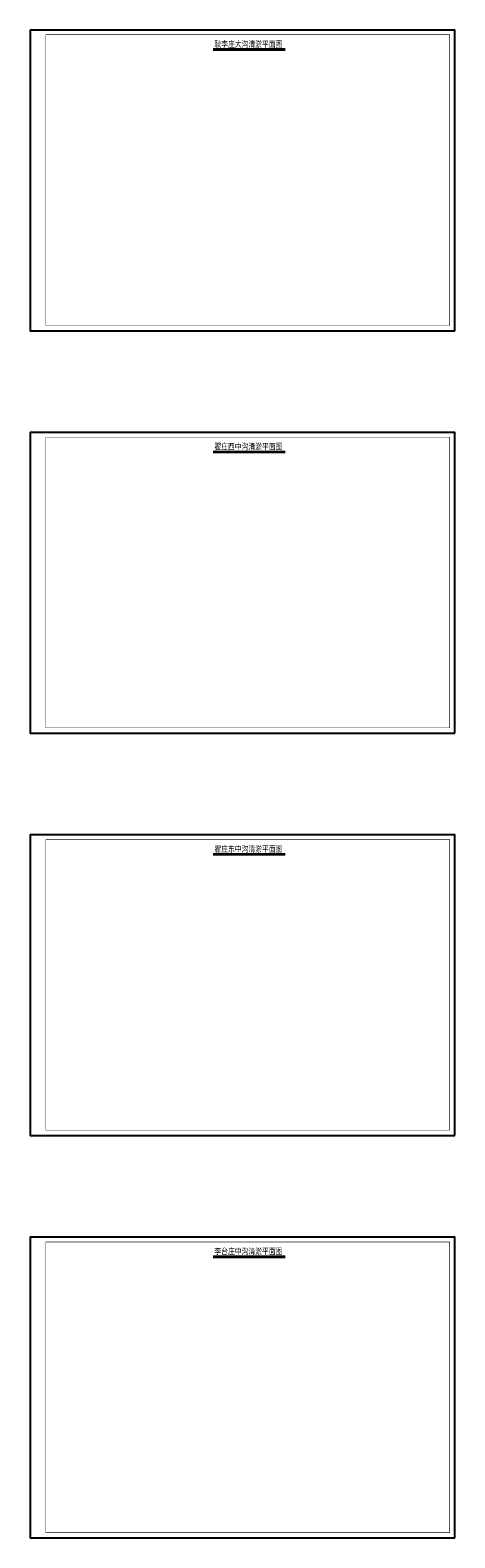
# Model space of a CAD drawing. Header units: millimetres. Extents: x 447445 to 454986, y 3851431 to 3863604.
# Tile 13 of 13: x 448137 to 448557, y 3862114 to 3863604. Entities that reach past the tile are written whole.
import ezdxf

# ---------------------------------------------------------------- set-up
doc = ezdxf.new("R2010")
doc.units = ezdxf.units.MM
doc.layers.add('DIMTEX', color=7, linetype='Continuous')
doc.layers.add('图框１', color=5, linetype='Continuous', lineweight=60)
doc.styles.add('STYLE2', font='txt', dxfattribs={"width": 0.8})

msp = doc.modelspace()

# ---------------------------------------------------------------- linework, layer by layer
for points in [[(448557.1, 3863306.5), (448557.1, 3863603.5), (448137.1, 3863603.5), (448137.1, 3863306.5)], [(448557.1, 3862908.9), (448557.1, 3863205.9), (448137.1, 3863205.9), (448137.1, 3862908.9)], [(448557.1, 3862511.3), (448557.1, 3862808.3), (448137.1, 3862808.3), (448137.1, 3862511.3)], [(448557.1, 3862113.7), (448557.1, 3862410.7), (448137.1, 3862410.7), (448137.1, 3862113.7)]]:
    msp.add_lwpolyline(points, close=True)
at = {"layer": 'DIMTEX', "color": 1, "linetype": 'Continuous'}
for p, q in [((448318.2, 3863585), (448389.4, 3863585)), ((448318.2, 3863187.3), (448389.4, 3863187.3)), ((448318.2, 3862789.7), (448389.4, 3862789.7)), ((448318.2, 3862392.1), (448389.4, 3862392.1))]:
    msp.add_line(p, q, dxfattribs=at)
at = {"layer": 'DIMTEX', "linetype": 'Continuous'}
for p, q in [((448318.2, 3863584), (448389.4, 3863584)), ((448318.2, 3863186.4), (448389.4, 3863186.4)), ((448318.2, 3862788.8), (448389.4, 3862788.8)), ((448318.2, 3862391.1), (448389.4, 3862391.1))]:
    msp.add_line(p, q, dxfattribs=at)
at = {"layer": '图框１', "color": 7}
for points in [[(448152.7, 3863598.9, 0.622, 0.622, 0), (448552, 3863598.9, 0.519, 0.519, 0), (448552, 3863311.7, 0.519, 0.519, 0), (448152.7, 3863311.7, 0.519, 0.519, 0)], [(448152.7, 3863201.3, 0.622, 0.622, 0), (448552, 3863201.3, 0.519, 0.519, 0), (448552, 3862914.1, 0.519, 0.519, 0), (448152.7, 3862914.1, 0.519, 0.519, 0)], [(448152.7, 3862803.7, 0.622, 0.622, 0), (448552, 3862803.7, 0.519, 0.519, 0), (448552, 3862516.5, 0.519, 0.519, 0), (448152.7, 3862516.5, 0.519, 0.519, 0)], [(448152.7, 3862406.1, 0.622, 0.622, 0), (448552, 3862406.1, 0.519, 0.519, 0), (448552, 3862118.8, 0.519, 0.519, 0), (448152.7, 3862118.8, 0.519, 0.519, 0)]]:
    msp.add_lwpolyline(points, format="xyseb", close=True, dxfattribs=at)

# ---------------------------------------------------------------- texts
at = {"layer": 'DIMTEX', "linetype": 'Continuous', "style": 'STYLE2', "width": 0.8}
for s, p in [('耿李庄大沟清淤平面图', (448319.4, 3863586.7)), ('翟庄西中沟清淤平面图', (448319.4, 3863189.1)), ('翟庄东中沟清淤平面图', (448319.4, 3862791.4)), ('李台庄中沟清淤平面图', (448319.4, 3862393.8))]:
    msp.add_text(s, height=6, dxfattribs=at).set_placement(p)

doc.saveas('drawing.dxf')
